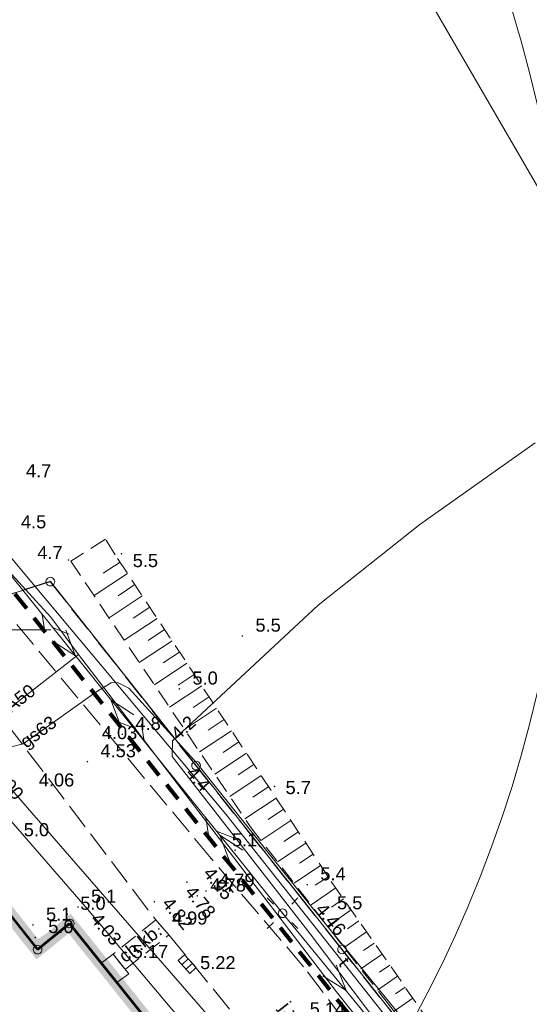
# Model space of a CAD drawing. Extents: x 5474185 to 5474933, y 5916077 to 5916824.
# Tile 213 of 256: x 5474701 to 5474730, y 5916328 to 5916385. Entities that reach past the tile are written whole.
import ezdxf
from ezdxf.enums import TextEntityAlignment as Align

# ---------------------------------------------------------------- set-up
doc = ezdxf.new("R2010")
doc.units = 0
for name, pattern in [('216-500', [2.5, 1.5, -1]), ('DASHDOT', [1, 0.5, -0.25, 0, -0.25]), ('PRZER1-1', [1, 0.5, -0.5]), ('PRZER2-1', [1.5, 1, -0.5]), ('PRZER3-1', [2, 1.5, -0.5]), ('PRZER3-2', [2.5, 1.5, -1])]:
    doc.linetypes.add(name, pattern=pattern)
doc.layers.add('1-GRAN', color=5, linetype='DASHDOT')
doc.layers.add('I-SCIANA', color=12, linetype='CONTINUOUS')
for name, color, linetype, lineweight in [('GEPPGD', 253, 'CONTINUOUS', 18), ('GEPPGO', 253, 'CONTINUOUS', 18), ('GESBLI', 253, 'CONTINUOUS', 50), ('GESBLO', 253, 'CONTINUOUS', 18), ('GESDZI', 253, 'CONTINUOUS', 18), ('GESJOB', 253, 'CONTINUOUS', 35), ('GESKKL', 253, 'CONTINUOUS', 18), ('GESUZY', 253, 'CONTINUOUS', 18), ('GSPWPN', 253, 'CONTINUOUS', 13), ('GSPWPN_O', 253, 'CONTINUOUS', 13), ('GSPWPS', 253, 'CONTINUOUS', 13), ('GSPWPS_O', 253, 'CONTINUOUS', 13), ('GSSIIN', 253, 'CONTINUOUS', 18), ('GSSKOA', 253, 'CONTINUOUS', 18), ('GSSKOA_O', 253, 'CONTINUOUS', 18), ('GSSKOD', 253, 'CONTINUOUS', 18), ('GSSKOD_O', 253, 'CONTINUOUS', 18), ('GSSZSN', 254, 'CONTINUOUS', 18), ('GULEPR', 254, 'CONTINUOUS', 18), ('GULGPR', 254, 'CONTINUOUS', 18), ('GULGPR_O', 254, 'CONTINUOUS', 18), ('GULKPR', 7, 'CONTINUOUS', 18), ('GULKPR_O', 254, 'CONTINUOUS', 18), ('GULTPR', 254, 'CONTINUOUS', 18), ('GULTPR_O', 254, 'CONTINUOUS', 18), ('GUPELA', 254, 'CONTINUOUS', 18), ('GUPISN', 253, 'CONTINUOUS', 18), ('GUPKKS', 253, 'CONTINUOUS', 18), ('GUPPRZ_O', 40, 'CONTINUOUS', 18), ('IS HP zasięg', 251, 'CONTINUOUS', 20), ('Ramka sekcyjna', 253, 'CONTINUOUS', 18), ('Sieć wodociągowa', 253, 'CONTINUOUS', 40)]:
    doc.layers.add(name, color=color, linetype=linetype, lineweight=lineweight)
doc.styles.add('Arial', font='arial.ttf')

msp = doc.modelspace()

# ---------------------------------------------------------------- hatches: boundary and pattern name
at = {"layer": 'GSPWPN'}
for points in [[(5474706.56, 5916354.335), (5474706.548353, 5916354.336533), (5474706.5375, 5916354.341029), (5474706.52818, 5916354.34818), (5474706.521029, 5916354.3575), (5474706.516533, 5916354.368353), (5474706.515, 5916354.38), (5474706.516533, 5916354.391647), (5474706.521029, 5916354.4025), (5474706.52818, 5916354.41182), (5474706.5375, 5916354.418971), (5474706.548353, 5916354.423467), (5474706.56, 5916354.425), (5474706.571647, 5916354.423467), (5474706.5825, 5916354.418971), (5474706.59182, 5916354.41182), (5474706.598971, 5916354.4025), (5474706.603467, 5916354.391647), (5474706.605, 5916354.38), (5474706.603467, 5916354.368353), (5474706.598971, 5916354.3575), (5474706.59182, 5916354.34818), (5474706.5825, 5916354.341029), (5474706.571647, 5916354.336533)], [(5474703.51, 5916353.975), (5474703.498353, 5916353.976533), (5474703.4875, 5916353.981029), (5474703.47818, 5916353.98818), (5474703.471029, 5916353.9975), (5474703.466533, 5916354.008353), (5474703.465, 5916354.02), (5474703.466533, 5916354.031647), (5474703.471029, 5916354.0425), (5474703.47818, 5916354.05182), (5474703.4875, 5916354.058971), (5474703.498353, 5916354.063467), (5474703.51, 5916354.065), (5474703.521647, 5916354.063467), (5474703.5325, 5916354.058971), (5474703.54182, 5916354.05182), (5474703.548971, 5916354.0425), (5474703.553467, 5916354.031647), (5474703.555, 5916354.02), (5474703.553467, 5916354.008353), (5474703.548971, 5916353.9975), (5474703.54182, 5916353.98818), (5474703.5325, 5916353.981029), (5474703.521647, 5916353.976533)], [(5474713.51, 5916349.605), (5474713.498353, 5916349.606533), (5474713.4875, 5916349.611029), (5474713.47818, 5916349.61818), (5474713.471029, 5916349.6275), (5474713.466533, 5916349.638353), (5474713.465, 5916349.65), (5474713.466533, 5916349.661647), (5474713.471029, 5916349.6725), (5474713.47818, 5916349.68182), (5474713.4875, 5916349.688971), (5474713.498353, 5916349.693467), (5474713.51, 5916349.695), (5474713.521647, 5916349.693467), (5474713.5325, 5916349.688971), (5474713.54182, 5916349.68182), (5474713.548971, 5916349.6725), (5474713.553467, 5916349.661647), (5474713.555, 5916349.65), (5474713.553467, 5916349.638353), (5474713.548971, 5916349.6275), (5474713.54182, 5916349.61818), (5474713.5325, 5916349.611029), (5474713.521647, 5916349.606533)], [(5474709.89, 5916346.565), (5474709.878353, 5916346.566533), (5474709.8675, 5916346.571029), (5474709.85818, 5916346.57818), (5474709.851029, 5916346.5875), (5474709.846533, 5916346.598353), (5474709.845, 5916346.61), (5474709.846533, 5916346.621647), (5474709.851029, 5916346.6325), (5474709.85818, 5916346.64182), (5474709.8675, 5916346.648971), (5474709.878353, 5916346.653467), (5474709.89, 5916346.655), (5474709.901647, 5916346.653467), (5474709.9125, 5916346.648971), (5474709.92182, 5916346.64182), (5474709.928971, 5916346.6325), (5474709.933467, 5916346.621647), (5474709.935, 5916346.61), (5474709.933467, 5916346.598353), (5474709.928971, 5916346.5875), (5474709.92182, 5916346.57818), (5474709.9125, 5916346.571029), (5474709.901647, 5916346.566533)], [(5474706.61, 5916343.955), (5474706.598353, 5916343.956533), (5474706.5875, 5916343.961029), (5474706.57818, 5916343.96818), (5474706.571029, 5916343.9775), (5474706.566533, 5916343.988353), (5474706.565, 5916344), (5474706.566533, 5916344.011647), (5474706.571029, 5916344.0225), (5474706.57818, 5916344.03182), (5474706.5875, 5916344.038971), (5474706.598353, 5916344.043467), (5474706.61, 5916344.045), (5474706.621647, 5916344.043467), (5474706.6325, 5916344.038971), (5474706.64182, 5916344.03182), (5474706.648971, 5916344.0225), (5474706.653467, 5916344.011647), (5474706.655, 5916344), (5474706.653467, 5916343.988353), (5474706.648971, 5916343.9775), (5474706.64182, 5916343.96818), (5474706.6325, 5916343.961029), (5474706.621647, 5916343.956533)], [(5474715.36, 5916340.955), (5474715.348353, 5916340.956533), (5474715.3375, 5916340.961029), (5474715.32818, 5916340.96818), (5474715.321029, 5916340.9775), (5474715.316533, 5916340.988353), (5474715.315, 5916341), (5474715.316533, 5916341.011647), (5474715.321029, 5916341.0225), (5474715.32818, 5916341.03182), (5474715.3375, 5916341.038971), (5474715.348353, 5916341.043467), (5474715.36, 5916341.045), (5474715.371647, 5916341.043467), (5474715.3825, 5916341.038971), (5474715.39182, 5916341.03182), (5474715.398971, 5916341.0225), (5474715.403467, 5916341.011647), (5474715.405, 5916341), (5474715.403467, 5916340.988353), (5474715.398971, 5916340.9775), (5474715.39182, 5916340.96818), (5474715.3825, 5916340.961029), (5474715.371647, 5916340.956533)], [(5474713.09, 5916337.295), (5474713.078353, 5916337.296533), (5474713.0675, 5916337.301029), (5474713.05818, 5916337.30818), (5474713.051029, 5916337.3175), (5474713.046533, 5916337.328353), (5474713.045, 5916337.34), (5474713.046533, 5916337.351647), (5474713.051029, 5916337.3625), (5474713.05818, 5916337.37182), (5474713.0675, 5916337.378971), (5474713.078353, 5916337.383467), (5474713.09, 5916337.385), (5474713.101647, 5916337.383467), (5474713.1125, 5916337.378971), (5474713.12182, 5916337.37182), (5474713.128971, 5916337.3625), (5474713.133467, 5916337.351647), (5474713.135, 5916337.34), (5474713.133467, 5916337.328353), (5474713.128971, 5916337.3175), (5474713.12182, 5916337.30818), (5474713.1125, 5916337.301029), (5474713.101647, 5916337.296533)], [(5474717.24, 5916335.305), (5474717.228353, 5916335.306533), (5474717.2175, 5916335.311029), (5474717.20818, 5916335.31818), (5474717.201029, 5916335.3275), (5474717.196533, 5916335.338353), (5474717.195, 5916335.35), (5474717.196533, 5916335.361647), (5474717.201029, 5916335.3725), (5474717.20818, 5916335.38182), (5474717.2175, 5916335.388971), (5474717.228353, 5916335.393467), (5474717.24, 5916335.395), (5474717.251647, 5916335.393467), (5474717.2625, 5916335.388971), (5474717.27182, 5916335.38182), (5474717.278971, 5916335.3725), (5474717.283467, 5916335.361647), (5474717.285, 5916335.35), (5474717.283467, 5916335.338353), (5474717.278971, 5916335.3275), (5474717.27182, 5916335.31818), (5474717.2625, 5916335.311029), (5474717.251647, 5916335.306533)], [(5474704.06, 5916334.025), (5474704.048353, 5916334.026533), (5474704.0375, 5916334.031029), (5474704.02818, 5916334.03818), (5474704.021029, 5916334.0475), (5474704.016533, 5916334.058353), (5474704.015, 5916334.07), (5474704.016533, 5916334.081647), (5474704.021029, 5916334.0925), (5474704.02818, 5916334.10182), (5474704.0375, 5916334.108971), (5474704.048353, 5916334.113467), (5474704.06, 5916334.115), (5474704.071647, 5916334.113467), (5474704.0825, 5916334.108971), (5474704.09182, 5916334.10182), (5474704.098971, 5916334.0925), (5474704.103467, 5916334.081647), (5474704.105, 5916334.07), (5474704.103467, 5916334.058353), (5474704.098971, 5916334.0475), (5474704.09182, 5916334.03818), (5474704.0825, 5916334.031029), (5474704.071647, 5916334.026533)], [(5474703.44, 5916333.615), (5474703.428353, 5916333.616533), (5474703.4175, 5916333.621029), (5474703.40818, 5916333.62818), (5474703.401029, 5916333.6375), (5474703.396533, 5916333.648353), (5474703.395, 5916333.66), (5474703.396533, 5916333.671647), (5474703.401029, 5916333.6825), (5474703.40818, 5916333.69182), (5474703.4175, 5916333.698971), (5474703.428353, 5916333.703467), (5474703.44, 5916333.705), (5474703.451647, 5916333.703467), (5474703.4625, 5916333.698971), (5474703.47182, 5916333.69182), (5474703.478971, 5916333.6825), (5474703.483467, 5916333.671647), (5474703.485, 5916333.66), (5474703.483467, 5916333.648353), (5474703.478971, 5916333.6375), (5474703.47182, 5916333.62818), (5474703.4625, 5916333.621029), (5474703.451647, 5916333.616533)], [(5474718.2, 5916333.645), (5474718.188353, 5916333.646533), (5474718.1775, 5916333.651029), (5474718.16818, 5916333.65818), (5474718.161029, 5916333.6675), (5474718.156533, 5916333.678353), (5474718.155, 5916333.69), (5474718.156533, 5916333.701647), (5474718.161029, 5916333.7125), (5474718.16818, 5916333.72182), (5474718.1775, 5916333.728971), (5474718.188353, 5916333.733467), (5474718.2, 5916333.735), (5474718.211647, 5916333.733467), (5474718.2225, 5916333.728971), (5474718.23182, 5916333.72182), (5474718.238971, 5916333.7125), (5474718.243467, 5916333.701647), (5474718.245, 5916333.69), (5474718.243467, 5916333.678353), (5474718.238971, 5916333.6675), (5474718.23182, 5916333.65818), (5474718.2225, 5916333.651029), (5474718.211647, 5916333.646533)], [(5474701.47, 5916332.995), (5474701.458353, 5916332.996533), (5474701.4475, 5916333.001029), (5474701.43818, 5916333.00818), (5474701.431029, 5916333.0175), (5474701.426533, 5916333.028353), (5474701.425, 5916333.04), (5474701.426533, 5916333.051647), (5474701.431029, 5916333.0625), (5474701.43818, 5916333.07182), (5474701.4475, 5916333.078971), (5474701.458353, 5916333.083467), (5474701.47, 5916333.085), (5474701.481647, 5916333.083467), (5474701.4925, 5916333.078971), (5474701.50182, 5916333.07182), (5474701.508971, 5916333.0625), (5474701.513467, 5916333.051647), (5474701.515, 5916333.04), (5474701.513467, 5916333.028353), (5474701.508971, 5916333.0175), (5474701.50182, 5916333.00818), (5474701.4925, 5916333.001029), (5474701.481647, 5916332.996533)], [(5474701.6, 5916332.275), (5474701.588353, 5916332.276533), (5474701.5775, 5916332.281029), (5474701.56818, 5916332.28818), (5474701.561029, 5916332.2975), (5474701.556533, 5916332.308353), (5474701.555, 5916332.32), (5474701.556533, 5916332.331647), (5474701.561029, 5916332.3425), (5474701.56818, 5916332.35182), (5474701.5775, 5916332.358971), (5474701.588353, 5916332.363467), (5474701.6, 5916332.365), (5474701.611647, 5916332.363467), (5474701.6225, 5916332.358971), (5474701.63182, 5916332.35182), (5474701.638971, 5916332.3425), (5474701.643467, 5916332.331647), (5474701.645, 5916332.32), (5474701.643467, 5916332.308353), (5474701.638971, 5916332.2975), (5474701.63182, 5916332.28818), (5474701.6225, 5916332.281029), (5474701.611647, 5916332.276533)]]:
    msp.add_hatch(color=256, dxfattribs=at).paths.add_polyline_path(points)
at = {"layer": 'GSPWPS'}
for points in [[(5474704.6, 5916342.385), (5474704.588353, 5916342.386533), (5474704.5775, 5916342.391029), (5474704.56818, 5916342.39818), (5474704.561029, 5916342.4075), (5474704.556533, 5916342.418353), (5474704.555, 5916342.43), (5474704.556533, 5916342.441647), (5474704.561029, 5916342.4525), (5474704.56818, 5916342.46182), (5474704.5775, 5916342.468971), (5474704.588353, 5916342.473467), (5474704.6, 5916342.475), (5474704.611647, 5916342.473467), (5474704.6225, 5916342.468971), (5474704.63182, 5916342.46182), (5474704.638971, 5916342.4525), (5474704.643467, 5916342.441647), (5474704.645, 5916342.43), (5474704.643467, 5916342.418353), (5474704.638971, 5916342.4075), (5474704.63182, 5916342.39818), (5474704.6225, 5916342.391029), (5474704.611647, 5916342.386533)], [(5474711.72, 5916336.805), (5474711.708353, 5916336.806533), (5474711.6975, 5916336.811029), (5474711.68818, 5916336.81818), (5474711.681029, 5916336.8275), (5474711.676533, 5916336.838353), (5474711.675, 5916336.85), (5474711.676533, 5916336.861647), (5474711.681029, 5916336.8725), (5474711.68818, 5916336.88182), (5474711.6975, 5916336.888971), (5474711.708353, 5916336.893467), (5474711.72, 5916336.895), (5474711.731647, 5916336.893467), (5474711.7425, 5916336.888971), (5474711.75182, 5916336.88182), (5474711.758971, 5916336.8725), (5474711.763467, 5916336.861647), (5474711.765, 5916336.85), (5474711.763467, 5916336.838353), (5474711.758971, 5916336.8275), (5474711.75182, 5916336.81818), (5474711.7425, 5916336.811029), (5474711.731647, 5916336.806533)], [(5474710.32, 5916335.455), (5474710.308353, 5916335.456533), (5474710.2975, 5916335.461029), (5474710.28818, 5916335.46818), (5474710.281029, 5916335.4775), (5474710.276533, 5916335.488353), (5474710.275, 5916335.5), (5474710.276533, 5916335.511647), (5474710.281029, 5916335.5225), (5474710.28818, 5916335.53182), (5474710.2975, 5916335.538971), (5474710.308353, 5916335.543467), (5474710.32, 5916335.545), (5474710.331647, 5916335.543467), (5474710.3425, 5916335.538971), (5474710.35182, 5916335.53182), (5474710.358971, 5916335.5225), (5474710.363467, 5916335.511647), (5474710.365, 5916335.5), (5474710.363467, 5916335.488353), (5474710.358971, 5916335.4775), (5474710.35182, 5916335.46818), (5474710.3425, 5916335.461029), (5474710.331647, 5916335.456533)], [(5474711.42, 5916334.945), (5474711.408353, 5916334.946533), (5474711.3975, 5916334.951029), (5474711.38818, 5916334.95818), (5474711.381029, 5916334.9675), (5474711.376533, 5916334.978353), (5474711.375, 5916334.99), (5474711.376533, 5916335.001647), (5474711.381029, 5916335.0125), (5474711.38818, 5916335.02182), (5474711.3975, 5916335.028971), (5474711.408353, 5916335.033467), (5474711.42, 5916335.035), (5474711.431647, 5916335.033467), (5474711.4425, 5916335.028971), (5474711.45182, 5916335.02182), (5474711.458971, 5916335.0125), (5474711.463467, 5916335.001647), (5474711.465, 5916334.99), (5474711.463467, 5916334.978353), (5474711.458971, 5916334.9675), (5474711.45182, 5916334.95818), (5474711.4425, 5916334.951029), (5474711.431647, 5916334.946533)], [(5474710.92, 5916334.665), (5474710.908353, 5916334.666533), (5474710.8975, 5916334.671029), (5474710.88818, 5916334.67818), (5474710.881029, 5916334.6875), (5474710.876533, 5916334.698353), (5474710.875, 5916334.71), (5474710.876533, 5916334.721647), (5474710.881029, 5916334.7325), (5474710.88818, 5916334.74182), (5474710.8975, 5916334.748971), (5474710.908353, 5916334.753467), (5474710.92, 5916334.755), (5474710.931647, 5916334.753467), (5474710.9425, 5916334.748971), (5474710.95182, 5916334.74182), (5474710.958971, 5916334.7325), (5474710.963467, 5916334.721647), (5474710.965, 5916334.71), (5474710.963467, 5916334.698353), (5474710.958971, 5916334.6875), (5474710.95182, 5916334.67818), (5474710.9425, 5916334.671029), (5474710.931647, 5916334.666533)], [(5474708.45, 5916334.325), (5474708.438353, 5916334.326533), (5474708.4275, 5916334.331029), (5474708.41818, 5916334.33818), (5474708.411029, 5916334.3475), (5474708.406533, 5916334.358353), (5474708.405, 5916334.37), (5474708.406533, 5916334.381647), (5474708.411029, 5916334.3925), (5474708.41818, 5916334.40182), (5474708.4275, 5916334.408971), (5474708.438353, 5916334.413467), (5474708.45, 5916334.415), (5474708.461647, 5916334.413467), (5474708.4725, 5916334.408971), (5474708.48182, 5916334.40182), (5474708.488971, 5916334.3925), (5474708.493467, 5916334.381647), (5474708.495, 5916334.37), (5474708.493467, 5916334.358353), (5474708.488971, 5916334.3475), (5474708.48182, 5916334.33818), (5474708.4725, 5916334.331029), (5474708.461647, 5916334.326533)], [(5474708.71, 5916332.765), (5474708.698353, 5916332.766533), (5474708.6875, 5916332.771029), (5474708.67818, 5916332.77818), (5474708.671029, 5916332.7875), (5474708.666533, 5916332.798353), (5474708.665, 5916332.81), (5474708.666533, 5916332.821647), (5474708.671029, 5916332.8325), (5474708.67818, 5916332.84182), (5474708.6875, 5916332.848971), (5474708.698353, 5916332.853467), (5474708.71, 5916332.855), (5474708.721647, 5916332.853467), (5474708.7325, 5916332.848971), (5474708.74182, 5916332.84182), (5474708.748971, 5916332.8325), (5474708.753467, 5916332.821647), (5474708.755, 5916332.81), (5474708.753467, 5916332.798353), (5474708.748971, 5916332.7875), (5474708.74182, 5916332.77818), (5474708.7325, 5916332.771029), (5474708.721647, 5916332.766533)], [(5474706.45, 5916330.835), (5474706.438353, 5916330.836533), (5474706.4275, 5916330.841029), (5474706.41818, 5916330.84818), (5474706.411029, 5916330.8575), (5474706.406533, 5916330.868353), (5474706.405, 5916330.88), (5474706.406533, 5916330.891647), (5474706.411029, 5916330.9025), (5474706.41818, 5916330.91182), (5474706.4275, 5916330.918971), (5474706.438353, 5916330.923467), (5474706.45, 5916330.925), (5474706.461647, 5916330.923467), (5474706.4725, 5916330.918971), (5474706.48182, 5916330.91182), (5474706.488971, 5916330.9025), (5474706.493467, 5916330.891647), (5474706.495, 5916330.88), (5474706.493467, 5916330.868353), (5474706.488971, 5916330.8575), (5474706.48182, 5916330.84818), (5474706.4725, 5916330.841029), (5474706.461647, 5916330.836533)]]:
    msp.add_hatch(color=256, dxfattribs=at).paths.add_polyline_path(points)
at = {"layer": 'GUPELA', "extrusion": (0, 0, -1)}
msp.add_hatch(color=256, dxfattribs=at).paths.add_polyline_path([(-5474715.822013, 5916333.665045), (-5474715.833788, 5916333.667164), (-5474715.844849, 5916333.672483), (-5474715.853417, 5916333.679862), (-5474715.860557, 5916333.690503), (-5474715.864323, 5916333.702223), (-5474715.864986, 5916333.711113), (-5474715.863117, 5916333.722881), (-5474715.858133, 5916333.733893), (-5474715.850065, 5916333.743482), (-5474715.841281, 5916333.74965), (-5474715.831881, 5916333.753403), (-5474715.818913, 5916333.754987), (-5474715.806551, 5916333.752943), (-5474715.795521, 5916333.74776), (-5474715.785236, 5916333.738574), (-5474715.778715, 5916333.727903), (-5474715.775468, 5916333.716476), (-5474715.77539, 5916333.704091), (-5474715.77813, 5916333.69351), (-5474715.783133, 5916333.684196), (-5474715.790459, 5916333.676054), (-5474715.799534, 5916333.669923), (-5474715.81018, 5916333.666084)])

# ---------------------------------------------------------------- linework, layer by layer
at = {"layer": '1-GRAN', "ltscale": 5, "const_width": 0.8, "elevation": 10.18}
msp.add_lwpolyline([(5474735.59, 5916295.78), (5474731.225, 5916301.37), (5474726.86, 5916306.96), (5474725.77, 5916305.39), (5474703.58, 5916333.12), (5474701.74, 5916331.62), (5474677.44, 5916362.23), (5474676.63, 5916366.83), (5474671.32, 5916373.56), (5474670.75, 5916377.23), (5474668.45, 5916379.86), (5474653.79, 5916398.05), (5474650.99, 5916400.16), (5474640.015, 5916413.29), (5474601.225, 5916459.83), (5474599.14, 5916462.32), (5474597.96, 5916464.18), (5474593.86, 5916465.7), (5474587.49, 5916468.01), (5474584.84, 5916471.31), (5474583.4, 5916473.15), (5474572.445, 5916486.895), (5474461.94, 5916622.65)], dxfattribs=at)
at = {"layer": 'GEPPGD', "elevation": 10.24, "flags": 128}
for points in [[(5474703.58, 5916333.37), (5474703.657254, 5916333.357764), (5474703.726946, 5916333.322254), (5474703.782254, 5916333.266946), (5474703.817764, 5916333.197254), (5474703.83, 5916333.12), (5474703.817764, 5916333.042746), (5474703.782254, 5916332.973054), (5474703.726946, 5916332.917746), (5474703.657254, 5916332.882236), (5474703.58, 5916332.87), (5474703.502746, 5916332.882236), (5474703.433054, 5916332.917746), (5474703.377746, 5916332.973054), (5474703.342236, 5916333.042746), (5474703.33, 5916333.12), (5474703.342236, 5916333.197254), (5474703.377746, 5916333.266946), (5474703.433054, 5916333.322254), (5474703.502746, 5916333.357764), (5474703.58, 5916333.37)], [(5474701.74, 5916331.87), (5474701.817254, 5916331.857764), (5474701.886946, 5916331.822254), (5474701.942254, 5916331.766946), (5474701.977764, 5916331.697254), (5474701.99, 5916331.62), (5474701.977764, 5916331.542746), (5474701.942254, 5916331.473054), (5474701.886946, 5916331.417746), (5474701.817254, 5916331.382236), (5474701.74, 5916331.37), (5474701.662746, 5916331.382236), (5474701.593054, 5916331.417746), (5474701.537746, 5916331.473054), (5474701.502236, 5916331.542746), (5474701.49, 5916331.62), (5474701.502236, 5916331.697254), (5474701.537746, 5916331.766946), (5474701.593054, 5916331.822254), (5474701.662746, 5916331.857764), (5474701.74, 5916331.87)]]:
    msp.add_lwpolyline(points, close=True, dxfattribs=at)
at = {"layer": 'GEPPGO', "elevation": 10.24, "flags": 128}
for points in [[(5474702.47, 5916353.03), (5474702.547254, 5916353.017764), (5474702.616946, 5916352.982254), (5474702.672254, 5916352.926946), (5474702.707764, 5916352.857254), (5474702.72, 5916352.78), (5474702.707764, 5916352.702746), (5474702.672254, 5916352.633054), (5474702.616946, 5916352.577746), (5474702.547254, 5916352.542236), (5474702.47, 5916352.53), (5474702.392746, 5916352.542236), (5474702.323054, 5916352.577746), (5474702.267746, 5916352.633054), (5474702.232236, 5916352.702746), (5474702.22, 5916352.78), (5474702.232236, 5916352.857254), (5474702.267746, 5916352.926946), (5474702.323054, 5916352.982254), (5474702.392746, 5916353.017764), (5474702.47, 5916353.03)], [(5474710.85, 5916342.45), (5474710.927254, 5916342.437764), (5474710.996946, 5916342.402254), (5474711.052254, 5916342.346946), (5474711.087764, 5916342.277254), (5474711.1, 5916342.2), (5474711.087764, 5916342.122746), (5474711.052254, 5916342.053054), (5474710.996946, 5916341.997746), (5474710.927254, 5916341.962236), (5474710.85, 5916341.95), (5474710.772746, 5916341.962236), (5474710.703054, 5916341.997746), (5474710.647746, 5916342.053054), (5474710.612236, 5916342.122746), (5474710.6, 5916342.2), (5474710.612236, 5916342.277254), (5474710.647746, 5916342.346946), (5474710.703054, 5916342.402254), (5474710.772746, 5916342.437764), (5474710.85, 5916342.45)], [(5474719.24, 5916331.88), (5474719.317254, 5916331.867764), (5474719.386946, 5916331.832254), (5474719.442254, 5916331.776946), (5474719.477764, 5916331.707254), (5474719.49, 5916331.63), (5474719.477764, 5916331.552746), (5474719.442254, 5916331.483054), (5474719.386946, 5916331.427746), (5474719.317254, 5916331.392236), (5474719.24, 5916331.38), (5474719.162746, 5916331.392236), (5474719.093054, 5916331.427746), (5474719.037746, 5916331.483054), (5474719.002236, 5916331.552746), (5474718.99, 5916331.63), (5474719.002236, 5916331.707254), (5474719.037746, 5916331.776946), (5474719.093054, 5916331.832254), (5474719.162746, 5916331.867764), (5474719.24, 5916331.88)]]:
    msp.add_lwpolyline(points, close=True, dxfattribs=at)
at = {"layer": 'GESBLI', "linetype": 'Continuous', "lineweight": 53}
for p, q in [((5474677.44, 5916362.23, 10.18), (5474701.74, 5916331.62, 10.18)), ((5474701.74, 5916331.62, 10.18), (5474703.58, 5916333.12, 10.18)), ((5474703.58, 5916333.12, 10.18), (5474725.77, 5916305.39, 10.18))]:
    msp.add_line(p, q, dxfattribs=at)
at = {"layer": 'GESBLO', "linetype": 'Continuous', "lineweight": 13}
for p, q in [((5474677.44, 5916362.23, 10.18), (5474701.74, 5916331.62, 10.18)), ((5474701.74, 5916331.62, 10.18), (5474703.58, 5916333.12, 10.18)), ((5474703.58, 5916333.12, 10.18), (5474725.77, 5916305.39, 10.18))]:
    msp.add_line(p, q, dxfattribs=at)
at = {"layer": 'GESDZI', "linetype": 'Continuous', "lineweight": 13}
for p, q in [((5474730.681546, 5916375.124656, 11.242), (5474723.388546, 5916387.708656, 11.242)), ((5474701.74, 5916331.62, 10.22), (5474677.44, 5916362.23, 10.22)), ((5474677.44, 5916362.23, 10.22), (5474701.74, 5916331.62, 10.22)), ((5474698.98, 5916351.67, 10.22), (5474702.47, 5916352.78, 10.22)), ((5474702.47, 5916352.78, 10.22), (5474698.98, 5916351.67, 10.22)), ((5474702.47, 5916352.78, 10.22), (5474710.85, 5916342.2, 10.22)), ((5474710.85, 5916342.2, 10.22), (5474702.47, 5916352.78, 10.22)), ((5474710.85, 5916342.2, 10.22), (5474719.24, 5916331.63, 10.22)), ((5474719.24, 5916331.63, 10.22), (5474710.85, 5916342.2, 10.22)), ((5474703.58, 5916333.12, 10.22), (5474701.74, 5916331.62, 10.22)), ((5474701.74, 5916331.62, 10.22), (5474703.58, 5916333.12, 10.22)), ((5474725.77, 5916305.39, 10.22), (5474703.58, 5916333.12, 10.22)), ((5474703.58, 5916333.12, 10.22), (5474725.77, 5916305.39, 10.22)), ((5474719.24, 5916331.63, 10.22), (5474727.63, 5916321.05, 10.22)), ((5474727.63, 5916321.05, 10.22), (5474719.24, 5916331.63, 10.22))]:
    msp.add_line(p, q, dxfattribs=at)
at = {"layer": 'GESJOB', "linetype": 'PRZER3-2', "lineweight": 30}
for p, q in [((5474702.47, 5916352.78, 10.22), (5474698.98, 5916351.67, 10.22)), ((5474702.47, 5916352.78, 10.22), (5474698.98, 5916351.67, 10.22)), ((5474710.85, 5916342.2, 10.22), (5474702.47, 5916352.78, 10.22)), ((5474710.85, 5916342.2, 10.22), (5474702.47, 5916352.78, 10.22)), ((5474719.24, 5916331.63, 10.22), (5474710.85, 5916342.2, 10.22)), ((5474719.24, 5916331.63, 10.22), (5474710.85, 5916342.2, 10.22)), ((5474727.63, 5916321.05, 10.22), (5474719.24, 5916331.63, 10.22)), ((5474727.63, 5916321.05, 10.22), (5474719.24, 5916331.63, 10.22))]:
    msp.add_line(p, q, dxfattribs=at)
at = {"layer": 'GESKKL', "linetype": 'PRZER3-1', "lineweight": 13}
for p, q in [((5474698.98, 5916351.67, 10.06), (5474702.47, 5916352.78, 10.06)), ((5474702.47, 5916352.78, 10.06), (5474710.85, 5916342.2, 10.06)), ((5474710.85, 5916342.2, 10.06), (5474719.24, 5916331.63, 10.06)), ((5474719.24, 5916331.63, 10.06), (5474727.63, 5916321.05, 10.06))]:
    msp.add_line(p, q, dxfattribs=at)
at = {"layer": 'GESUZY', "linetype": 'PRZER1-1', "lineweight": 13}
for p, q in [((5474701.74, 5916331.62, 10.08), (5474677.44, 5916362.23, 10.08)), ((5474677.44, 5916362.23, 10.08), (5474701.74, 5916331.62, 10.08)), ((5474702.47, 5916352.78, 10.08), (5474698.98, 5916351.67, 10.08)), ((5474698.98, 5916351.67, 10.08), (5474702.47, 5916352.78, 10.08)), ((5474710.85, 5916342.2, 10.08), (5474702.47, 5916352.78, 10.08)), ((5474702.47, 5916352.78, 10.08), (5474710.85, 5916342.2, 10.08)), ((5474719.24, 5916331.63, 10.08), (5474710.85, 5916342.2, 10.08)), ((5474710.85, 5916342.2, 10.08), (5474719.24, 5916331.63, 10.08)), ((5474703.58, 5916333.12, 10.08), (5474701.74, 5916331.62, 10.08)), ((5474701.74, 5916331.62, 10.08), (5474703.58, 5916333.12, 10.08)), ((5474725.77, 5916305.39, 10.08), (5474703.58, 5916333.12, 10.08)), ((5474703.58, 5916333.12, 10.08), (5474725.77, 5916305.39, 10.08)), ((5474727.63, 5916321.05, 10.08), (5474719.24, 5916331.63, 10.08)), ((5474719.24, 5916331.63, 10.08), (5474727.63, 5916321.05, 10.08))]:
    msp.add_line(p, q, dxfattribs=at)
at = {"layer": 'GSSIIN', "linetype": 'Continuous', "lineweight": 13}
for p, q in [((5474705.4, 5916330.84, 10.18), (5474706.08, 5916331.36, 10.18)), ((5474706.08, 5916331.36, 10.18), (5474706.98, 5916330.23, 10.18)), ((5474706.3, 5916329.72, 10.18), (5474705.4, 5916330.84, 10.18)), ((5474706.98, 5916330.23, 10.18), (5474706.3, 5916329.72, 10.18))]:
    msp.add_line(p, q, dxfattribs=at)
at = {"layer": 'GSSKOA', "linetype": 'PRZER3-1', "lineweight": 13}
for p, q in [((5474711.72, 5916336.85, 10.18), (5474697.22, 5916354.31, 10.18)), ((5474695.1, 5916351.02, 10.18), (5474708.53, 5916333.33, 10.18)), ((5474717.03, 5916330.63, 10.18), (5474711.72, 5916336.85, 10.18)), ((5474708.53, 5916333.33, 10.18), (5474709.29, 5916332.46, 10.18)), ((5474709.29, 5916332.46, 10.18), (5474714.58, 5916326, 10.18)), ((5474722.97, 5916322.76, 10.18), (5474717.03, 5916330.63, 10.18))]:
    msp.add_line(p, q, dxfattribs=at)
at = {"layer": 'GSSKOD', "linetype": 'PRZER2-1', "lineweight": 13}
for p, q in [((5474708.53, 5916333.33, 10.18), (5474706.08, 5916331.36, 10.18)), ((5474709.29, 5916332.46, 10.18), (5474708.53, 5916333.33, 10.18)), ((5474706.78, 5916330.48, 10.18), (5474709.29, 5916332.46, 10.18)), ((5474706.08, 5916331.36, 10.18), (5474706.78, 5916330.48, 10.18))]:
    msp.add_line(p, q, dxfattribs=at)
at = {"layer": 'GSSZSN', "linetype": 'PRZER2-1', "lineweight": 13}
for p, q in [((5474705.64, 5916355.21, 10.06), (5474703.64, 5916353.96, 10.06)), ((5474706.2, 5916354.31, 10.06), (5474705.64, 5916355.21, 10.06)), ((5474718.47, 5916335.76, 10.06), (5474706.2, 5916354.31, 10.06)), ((5474703.64, 5916353.96, 10.06), (5474713.96, 5916338.69, 10.06)), ((5474713.96, 5916338.69, 10.06), (5474721.69, 5916328.75, 10.06)), ((5474733.79, 5916313.81, 10.06), (5474718.47, 5916335.76, 10.06)), ((5474721.69, 5916328.75, 10.06), (5474733.79, 5916313.81, 10.06))]:
    msp.add_line(p, q, dxfattribs=at)
at = {"layer": 'GSSZSN', "linetype": 'Continuous', "lineweight": 18, "elevation": 10.06, "flags": 128}
for points in [[(5474706.47476, 5916353.894613), (5474705.510523, 5916353.256813)], [(5474706.901983, 5916353.24873), (5474704.979927, 5916351.977375)], [(5474707.329206, 5916352.602846), (5474706.371387, 5916351.969292)], [(5474707.756429, 5916351.956963), (5474705.84721, 5916350.694099)], [(5474708.183653, 5916351.311079), (5474707.232252, 5916350.68177)], [(5474708.610876, 5916350.665196), (5474706.714493, 5916349.410823)], [(5474709.038099, 5916350.019312), (5474708.093117, 5916349.394249)], [(5474709.465322, 5916349.373429), (5474707.581776, 5916348.127547)], [(5474709.892545, 5916348.727546), (5474708.953981, 5916348.106727)], [(5474710.319769, 5916348.081662), (5474708.449059, 5916346.844271)], [(5474710.746992, 5916347.435779), (5474709.814846, 5916346.819206)], [(5474711.174215, 5916346.789895), (5474709.316342, 5916345.560995)], [(5474711.601438, 5916346.144012), (5474710.675711, 5916345.531684)], [(5474712.028661, 5916345.498128), (5474710.183624, 5916344.277718)], [(5474712.455884, 5916344.852245), (5474711.536575, 5916344.244163)], [(5474712.883108, 5916344.206361), (5474711.050907, 5916342.994442)], [(5474713.310331, 5916343.560478), (5474712.39744, 5916342.956641)], [(5474713.737554, 5916342.914594), (5474711.91819, 5916341.711166)], [(5474714.164777, 5916342.268711), (5474713.258304, 5916341.66912)], [(5474714.592, 5916341.622828), (5474712.785473, 5916340.42789)], [(5474715.019223, 5916340.976944), (5474714.119169, 5916340.381598)], [(5474715.446447, 5916340.331061), (5474713.652756, 5916339.144614)], [(5474715.87367, 5916339.685177), (5474714.986322, 5916339.098236)], [(5474716.300893, 5916339.039294), (5474714.57576, 5916337.898195)], [(5474716.728116, 5916338.39341), (5474715.890331, 5916337.839253)], [(5474717.155339, 5916337.747527), (5474715.529333, 5916336.671996)], [(5474717.582563, 5916337.101643), (5474716.794341, 5916336.58027)], [(5474718.009786, 5916336.45576), (5474716.482906, 5916335.445797)], [(5474718.437009, 5916335.809877), (5474717.698351, 5916335.321287)], [(5474718.878986, 5916335.174019), (5474717.462881, 5916334.185649)], [(5474719.322197, 5916334.539), (5474718.63055, 5916334.056266)], [(5474719.765408, 5916333.903981), (5474718.414927, 5916332.961413)], [(5474720.208619, 5916333.268963), (5474719.549785, 5916332.809129)], [(5474720.651831, 5916332.633944), (5474719.366973, 5916331.737178)], [(5474721.095042, 5916331.998925), (5474720.469019, 5916331.561993)], [(5474721.538253, 5916331.363906), (5474720.31902, 5916330.512942)], [(5474721.981464, 5916330.728887), (5474721.388254, 5916330.314856)], [(5474722.424676, 5916330.093869), (5474721.271066, 5916329.288707)], [(5474722.867887, 5916329.45885), (5474722.308244, 5916329.068247)], [(5474723.311098, 5916328.823831), (5474722.237232, 5916328.074326)]]:
    msp.add_lwpolyline(points, dxfattribs=at)
at = {"layer": 'GULEPR', "linetype": 'Continuous', "lineweight": 13}
for p, q in [((5474694.04, 5916360.78, 10.14), (5474715.82, 5916333.71, 10.14)), ((5474730.35, 5916360.76, 10.14), (5474723.72, 5916356.07, 10.14)), ((5474723.72, 5916356.07, 10.14), (5474717.87, 5916351.43, 10.14)), ((5474717.87, 5916351.43, 10.14), (5474709.49, 5916343.63, 10.14)), ((5474709.49, 5916343.63, 10.14), (5474709.47, 5916342.72, 10.14)), ((5474709.47, 5916342.72, 10.14), (5474717.4, 5916332.53, 10.14)), ((5474715.82, 5916333.71, 10.14), (5474739.42, 5916304.95, 10.14)), ((5474717.4, 5916332.53, 10.14), (5474727.19, 5916319.61, 10.14))]:
    msp.add_line(p, q, dxfattribs=at)
at = {"layer": 'GULEPR', "elevation": 10.14, "flags": 128}
for points in [[(5474702.583318, 5916349.364037), (5474703.913184, 5916348.508784), (5474703.362443, 5916349.990906)], [(5474707.276682, 5916345.125963), (5474705.946816, 5916345.981216), (5474706.497557, 5916344.499094)], [(5474713.54537, 5916337.334715), (5474712.215504, 5916338.189968), (5474712.766245, 5916336.707846)], [(5474718.129462, 5916330.107378), (5474719.46751, 5916329.264984), (5474718.902509, 5916330.741728)]]:
    msp.add_lwpolyline(points, dxfattribs=at)
at = {"layer": 'GULGPR', "linetype": 'Continuous', "lineweight": 13}
for p, q in [((5474701.05, 5916352.33, 10.14), (5474702.5, 5916350.74, 10.14)), ((5474704.61, 5916333.95, 10.14), (5474689.43, 5916351.4, 10.14)), ((5474702.5, 5916350.74, 10.14), (5474704.08, 5916348.58, 10.14)), ((5474696.55, 5916342.73, 10.14), (5474704.08, 5916348.58, 10.14)), ((5474718.93, 5916329.19, 10.14), (5474704.08, 5916348.58, 10.14)), ((5474705.96, 5916346.96, 10.14), (5474705.09, 5916346.43, 10.14)), ((5474706.34, 5916346.98, 10.14), (5474705.96, 5916346.96, 10.14)), ((5474706.99, 5916346.65, 10.14), (5474706.34, 5916346.98, 10.14)), ((5474705.09, 5916346.43, 10.14), (5474700.91, 5916343.45, 10.14)), ((5474709.65, 5916343.71, 10.14), (5474706.99, 5916346.65, 10.14)), ((5474710.9, 5916342.34, 10.14), (5474709.65, 5916343.71, 10.14)), ((5474700.91, 5916343.45, 10.14), (5474700.16, 5916343.26, 10.14)), ((5474717.1, 5916334.55, 10.14), (5474710.9, 5916342.34, 10.14)), ((5474725.51, 5916324.24, 10.14), (5474717.1, 5916334.55, 10.14)), ((5474723.3, 5916311.82, 10.14), (5474704.61, 5916333.95, 10.14)), ((5474729.66, 5916315.64, 10.14), (5474718.93, 5916329.19, 10.14))]:
    msp.add_line(p, q, dxfattribs=at)
at = {"layer": 'GULGPR', "linetype": 'Continuous', "lineweight": 18, "elevation": 10.14, "flags": 128}
msp.add_lwpolyline([(5474696.84, 5916356.93), (5474701.05, 5916352.33)], dxfattribs=at)
at = {"layer": 'GULKPR', "linetype": 'Continuous', "lineweight": 18, "elevation": 10.14, "flags": 128}
msp.add_lwpolyline([(5474719.75, 5916318.38), (5474679.24, 5916364.98)], dxfattribs=at)
at = {"layer": 'GULTPR', "linetype": 'Continuous', "lineweight": 13}
for p, q in [((5474694.05, 5916360.78, 10.14), (5474715.82, 5916333.71, 10.14)), ((5474700.14, 5916354.24, 10.14), (5474701.6, 5916352.5, 10.14)), ((5474701.6, 5916352.5, 10.14), (5474712.56, 5916339.4, 10.14)), ((5474712.56, 5916339.4, 10.14), (5474726.06, 5916322.34, 10.14)), ((5474715.82, 5916333.71, 10.14), (5474739.42, 5916304.95, 10.14))]:
    msp.add_line(p, q, dxfattribs=at)
at = {"layer": 'GULTPR', "elevation": 10.14, "flags": 128}
for points in [[(5474702.000505, 5916350.89391), (5474702.152963, 5916349.906499)], [(5474702.627199, 5916350.114645), (5474703.558922, 5916349.753927)], [(5474707.242801, 5916344.375355), (5474706.311078, 5916344.736073)], [(5474707.869495, 5916343.59609), (5474707.717037, 5916344.583501)], [(5474711.400916, 5916339.204929), (5474711.553373, 5916338.217518)], [(5474712.02761, 5916338.425664), (5474712.959333, 5916338.064946)]]:
    msp.add_lwpolyline(points, dxfattribs=at)
at = {"layer": 'GUPELA', "elevation": 10.15, "flags": 128}
for points in [[(5474714.936117, 5916334.593883), (5474715.28967, 5916334.24033)], [(5474716.703883, 5916334.593883), (5474716.35033, 5916334.24033)], [(5474714.936117, 5916332.826117), (5474715.28967, 5916333.17967)], [(5474716.703883, 5916332.826117), (5474716.35033, 5916333.17967)]]:
    msp.add_lwpolyline(points, dxfattribs=at)
at = {"layer": 'GUPELA', "elevation": 10.16, "flags": 128}
msp.add_lwpolyline([(5474715.82, 5916333.96), (5474715.884705, 5916333.951481), (5474715.945, 5916333.926506), (5474715.996777, 5916333.886777), (5474716.036506, 5916333.835), (5474716.061481, 5916333.774705), (5474716.07, 5916333.71), (5474716.061481, 5916333.645295), (5474716.036506, 5916333.585), (5474715.996777, 5916333.533223), (5474715.945, 5916333.493494), (5474715.884705, 5916333.468519), (5474715.82, 5916333.46), (5474715.755295, 5916333.468519), (5474715.695, 5916333.493494), (5474715.643223, 5916333.533223), (5474715.603494, 5916333.585), (5474715.578519, 5916333.645295), (5474715.57, 5916333.71), (5474715.578519, 5916333.774705), (5474715.603494, 5916333.835), (5474715.643223, 5916333.886777), (5474715.695, 5916333.926506), (5474715.755295, 5916333.951481), (5474715.82, 5916333.96)], close=True, dxfattribs=at)
at = {"layer": 'GUPISN', "elevation": 10.16, "flags": 128}
msp.add_lwpolyline([(5474715.82, 5916333.96), (5474715.884705, 5916333.951481), (5474715.945, 5916333.926506), (5474715.996777, 5916333.886777), (5474716.036506, 5916333.835), (5474716.061481, 5916333.774705), (5474716.07, 5916333.71), (5474716.061481, 5916333.645295), (5474716.036506, 5916333.585), (5474715.996777, 5916333.533223), (5474715.945, 5916333.493494), (5474715.884705, 5916333.468519), (5474715.82, 5916333.46), (5474715.755295, 5916333.468519), (5474715.695, 5916333.493494), (5474715.643223, 5916333.533223), (5474715.603494, 5916333.585), (5474715.578519, 5916333.645295), (5474715.57, 5916333.71), (5474715.578519, 5916333.774705), (5474715.603494, 5916333.835), (5474715.643223, 5916333.886777), (5474715.695, 5916333.926506), (5474715.755295, 5916333.951481), (5474715.82, 5916333.96)], close=True, dxfattribs=at)
at = {"layer": 'GUPKKS', "elevation": 10.16, "flags": 128}
for points in [[(5474710.027191, 5916330.752164), (5474710.398096, 5916331.087469)], [(5474710.261904, 5916330.492531), (5474710.632809, 5916330.827836)]]:
    msp.add_lwpolyline(points, dxfattribs=at)
at = {"layer": 'GUPKKS'}
msp.add_3dface([(5474710.479853, 5916330.251443, 10.16), (5474709.809242, 5916330.993252, 10.16), (5474710.180147, 5916331.328557, 10.16), (5474710.850758, 5916330.586748, 10.16)], dxfattribs=at)
at = {"layer": 'I-SCIANA', "const_width": 0.5, "elevation": 10.18}
msp.add_lwpolyline([(5474669.443463, 5916355.864728), (5474677.586946, 5916362.432254), (5474701.622131, 5916331.851331), (5474703.58, 5916333.12), (5474725.47, 5916305.75), (5474719.65, 5916300.31), (5474716.54, 5916304.09), (5474715.677287, 5916303.392858), (5474700.84, 5916321.76), (5474699.57, 5916320.81), (5474695.44, 5916325.98), (5474694.063986, 5916324.934229)], close=True, dxfattribs=at)
at = {"layer": 'IS HP zasięg', "lineweight": 15, "ltscale": 0.7}
msp.add_circle((5474657.383907, 5916363.309527, 10.18), 75, dxfattribs=at)
at = {"layer": 'Ramka sekcyjna', "linetype": 'Continuous', "lineweight": 18, "elevation": 100, "flags": 128}
msp.add_lwpolyline([(5474702.5, 5916350), (5474697.5, 5916350)], dxfattribs=at)
at = {"layer": 'Sieć wodociągowa', "linetype": '216-500', "lineweight": 80, "ltscale": 0.7, "flags": 128}
msp.add_lwpolyline([(5474639.869806, 5916212.126617), (5474591.959812, 5916281.625874), (5474551.712383, 5916254.056825), (5474329.196562, 5916529.052215), (5474464.624498, 5916643.592803), (5474589.816575, 5916486.173867), (5474604.985748, 5916472.173823), (5474772.523912, 5916261.364361), (5474653.387527, 5916193.483494), (5474639.869806, 5916212.126617)], close=True, dxfattribs=at)

# ---------------------------------------------------------------- texts
at = {"layer": 'GSPWPN_O', "linetype": 'Continuous', "lineweight": 0, "style": 'Arial'}
for s, p in [('4.7', (5474701.07, 5916358.78, 10.8)), ('4.5', (5474700.78, 5916355.84, 10.8)), ('4.7', (5474701.719455, 5916354.070951, 10.8)), ('5.5', (5474707.205629, 5916353.611227, 10.8)), ('5.5', (5474714.26, 5916349.9, 10.8)), ('5.0', (5474710.64, 5916346.86, 10.8)), ('4.8', (5474707.36, 5916344.25, 10.8)), ('5.7', (5474715.991507, 5916340.561225, 10.8)), ('5.0', (5474700.94, 5916338.14, 10.8)), ('5.1', (5474712.907467, 5916337.55749, 10.8)), ('5.4', (5474717.99, 5916335.6, 10.8)), ('5.1', (5474704.81, 5916334.32, 10.8)), ('5.0', (5474704.19, 5916333.91, 10.8)), ('5.5', (5474718.95, 5916333.94, 10.8)), ('5.1', (5474702.22, 5916333.29, 10.8)), ('5.0', (5474702.35, 5916332.57, 10.8))]:
    msp.add_text(s, height=0.75, dxfattribs=at).set_placement(p)
at = {"layer": 'GSPWPS_O', "linetype": 'Continuous', "lineweight": 0, "style": 'Arial'}
for s, p in [('4.53', (5474705.35, 5916342.68, 10.8)), ('4.78', (5474711.67, 5916334.96, 10.8)), ('4.79', (5474712.17, 5916335.24, 10.8)), ('4.99', (5474709.46, 5916333.06, 10.8)), ('5.17', (5474707.2, 5916331.13, 10.8)), ('5.14', (5474717.38, 5916327.84, 10.8))]:
    msp.add_text(s, height=0.75, dxfattribs=at).set_placement(p)
for s, rotation, p in [('4.95', 308.404556, (5474711.216337, 5916335.991852, 10.8)), ('4.78', 309.499415, (5474710.163333, 5916334.910494, 10.8)), ('4.82', 309.526838, (5474708.841811, 5916334.250617, 10.8))]:
    msp.add_text(s, height=0.75, rotation=rotation, dxfattribs=at).set_placement(p)
at = {"layer": 'GSSKOA_O', "linetype": 'Continuous', "lineweight": 0, "style": 'Arial'}
msp.add_text('j.zw.', height=0.75, rotation=307.89346, dxfattribs=at).set_placement((5474716.260485, 5916327.430479, 10.8), align=Align.CENTER)
at = {"layer": 'GSSKOD_O', "linetype": 'Continuous', "lineweight": 0, "style": 'Arial'}
msp.add_text('ch.kb.', height=0.75, rotation=38.267955, dxfattribs=at).set_placement((5474707.866763, 5916331.691811, 10.8), align=Align.CENTER)
at = {"layer": 'GULGPR_O', "linetype": 'Continuous', "lineweight": 0, "style": 'Arial'}
for s, rotation, p in [('gnA50', 37.843363, (5474700.49505, 5916345.423243, 10.8)), ('gs63', 36.853833, (5474701.995538, 5916343.843733, 10.8))]:
    msp.add_text(s, height=0.75, rotation=rotation, dxfattribs=at).set_placement(p, align=Align.CENTER)
at = {"layer": 'GULKPR_O', "linetype": 'Continuous', "lineweight": 0, "style": 'Arial'}
msp.add_text('ksD200', height=0.75, rotation=311.000879, dxfattribs=at).set_placement((5474699.273512, 5916341.487458, 10.8), align=Align.CENTER)
at = {"layer": 'GULTPR_O', "linetype": 'Continuous', "lineweight": 0, "style": 'Arial'}
msp.add_text('t', height=0.75, rotation=308.35544, dxfattribs=at).set_placement((5474719.079861, 5916330.687886, 10.8), align=Align.CENTER)
at = {"layer": 'GUPPRZ_O', "linetype": 'Continuous', "lineweight": 0, "style": 'Arial'}
for s, rotation, p in [('4.2', 42.050678, (5474709.820259, 5916343.6061, 10.8)), ('4.4', 311.752657, (5474710.210436, 5916341.721651, 10.8)), ('4.03', 310.182926, (5474704.738714, 5916333.342753, 10.8))]:
    msp.add_text(s, height=0.75, rotation=rotation, dxfattribs=at).set_placement(p)
for s, p in [('4.03', (5474705.429091, 5916343.719066, 10.8)), ('4.06', (5474701.805142, 5916340.998633, 10.8)), ('5.22', (5474711.08, 5916330.496522, 10.8))]:
    msp.add_text(s, height=0.75, dxfattribs=at).set_placement(p)
msp.add_text('4.46', height=0.75, rotation=309.20457, dxfattribs=at).set_placement((5474718.950908, 5916332.334548, 10.8), align=Align.RIGHT)

doc.saveas('drawing.dxf')
